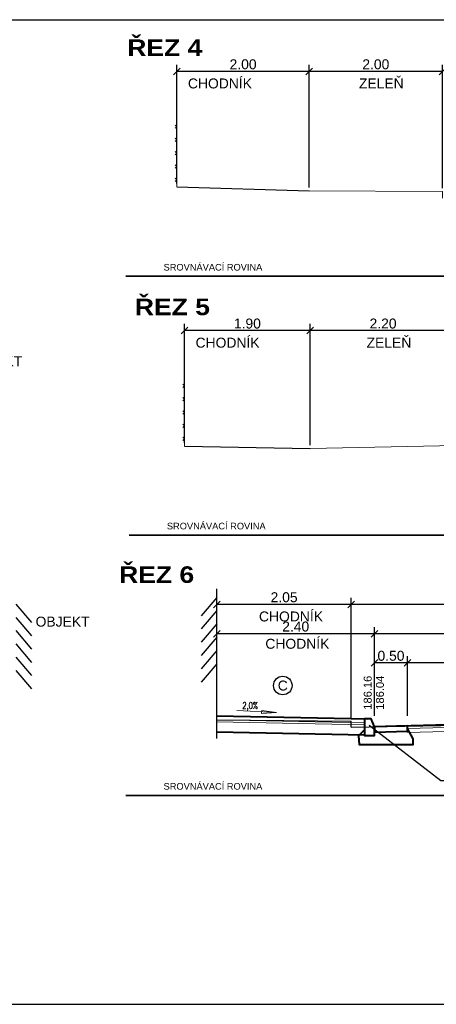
# Model space of a CAD drawing. Extents: x -698823 to -696424, y -1038555 to -1037403.
# Tile 15 of 42: x -697768.69 to -697762.4, y -1038270.18 to -1038255.33. Entities that reach past the tile are written whole.
import ezdxf
from ezdxf.enums import TextEntityAlignment as Align

# ---------------------------------------------------------------- set-up
doc = ezdxf.new("R2010")
doc.units = 0
for name, color, linetype, lineweight in [('3-řez-kóty návrh', 1, 'Continuous', 25), ('3-řez-kóty stav', 8, 'Continuous', 18), ('3-řez-návrh', 1, 'Continuous', 40), ('3-řez-popis', 7, 'Continuous', 20)]:
    doc.layers.add(name, color=color, linetype=linetype, lineweight=lineweight)
doc.styles.add('arial', font='arial.ttf')
doc.styles.add('arial black', font='txt')
doc.styles.add('TABULKA', font='romans.shx', dxfattribs={"width": 0.7})
doc.dimstyles.new('50', dxfattribs={"dimtxt": 0.15, "dimasz": 0.1, "dimexe": 0.1, "dimexo": 0.2, "dimgap": 0.06, "dimtad": 1, "dimrnd": 0.05, "dimzin": 0, "dimdsep": 46, "dimtxsty": 'arial', "dimblk": 'OBLIQUE', "dimcen": 0.09, "dimadec": 0, "dimazin": 0, "dimtfac": 1, "dimtix": 1, "dimtmove": 0, "dimatfit": 3, "dimldrblk": 'OBLIQUE', "dimfxl": 6, "dimfxlon": 1, "dimtolj": 1, "dimtzin": 0, "dimarcsym": 1})

# ---------------------------------------------------------------- blocks, each defined once
blk = doc.blocks.new('_OBLIQUE')
at = {"color": 0, "linetype": 'ByBlock'}
blk.add_line((-0.5, -0.5), (0.5, 0.5), dxfattribs=at)
blk = doc.blocks.new('*D507')
at = {"layer": '3-řez-kóty stav', "color": 0, "lineweight": -2}
for p, q in [((-697764.318, -1038257.866), (-697764.318, -1038256.013)), ((-697762.31, -1038257.874), (-697762.31, -1038256.013)), ((-697762.31, -1038256.113), (-697764.318, -1038256.113))]:
    blk.add_line(p, q, dxfattribs=at)
at = {"layer": '3-řez-kóty stav', "color": 0, "lineweight": -2, "xscale": 0.1, "yscale": 0.1, "zscale": 0.1}
for p, rotation in [((-697764.318, -1038256.113), 180.0000000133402), ((-697762.31, -1038256.113), 1.334020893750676e-08)]:
    blk.add_blockref('_OBLIQUE', p, dxfattribs=dict(at, rotation=rotation))
at = {"layer": '3-řez-kóty stav', "color": 0, "insert": (-697763.314, -1038256.007), "char_height": 0.15, "attachment_point": 5, "rotation": 0, "style": 'arial'}
blk.add_mtext('\\A1;2.00', dxfattribs=at)
blk = doc.blocks.new('*D511')
at = {"layer": '3-řez-kóty stav', "color": 0, "lineweight": -2}
for p, q in [((-697766.316, -1038257.804), (-697766.316, -1038256.013)), ((-697764.318, -1038257.864), (-697764.318, -1038256.013)), ((-697764.318, -1038256.113), (-697766.316, -1038256.113))]:
    blk.add_line(p, q, dxfattribs=at)
at = {"layer": '3-řez-kóty stav', "color": 0, "lineweight": -2, "xscale": 0.1, "yscale": 0.1, "zscale": 0.1}
for p, rotation in [((-697766.316, -1038256.113), 180.0000000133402), ((-697764.318, -1038256.113), 1.334020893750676e-08)]:
    blk.add_blockref('_OBLIQUE', p, dxfattribs=dict(at, rotation=rotation))
at = {"layer": '3-řez-kóty stav', "color": 0, "insert": (-697765.317, -1038256.007), "char_height": 0.15, "attachment_point": 5, "rotation": 0, "style": 'arial'}
blk.add_mtext('\\A1;2.00', dxfattribs=at)
blk = doc.blocks.new('*D522')
at = {"layer": '3-řez-kóty stav', "color": 0, "lineweight": -2}
for p, q in [((-697764.303, -1038261.753), (-697764.303, -1038259.923)), ((-697762.107, -1038260.023), (-697764.303, -1038260.023)), ((-697762.107, -1038261.708), (-697762.107, -1038259.923))]:
    blk.add_line(p, q, dxfattribs=at)
at = {"layer": '3-řez-kóty stav', "color": 0, "lineweight": -2, "xscale": 0.1, "yscale": 0.1, "zscale": 0.1}
for p, rotation in [((-697764.303, -1038260.023), 180.0000000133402), ((-697762.107, -1038260.023), 1.334020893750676e-08)]:
    blk.add_blockref('_OBLIQUE', p, dxfattribs=dict(at, rotation=rotation))
at = {"layer": '3-řez-kóty stav', "color": 0, "insert": (-697763.205, -1038259.917), "char_height": 0.15, "attachment_point": 5, "rotation": 0, "style": 'arial'}
blk.add_mtext('\\A1;2.20', dxfattribs=at)
blk = doc.blocks.new('*D523')
at = {"layer": '3-řez-kóty stav', "color": 0, "lineweight": -2}
for p, q in [((-697766.201, -1038261.714), (-697766.201, -1038259.923)), ((-697764.303, -1038260.023), (-697766.201, -1038260.023)), ((-697764.303, -1038261.753), (-697764.303, -1038259.923))]:
    blk.add_line(p, q, dxfattribs=at)
at = {"layer": '3-řez-kóty stav', "color": 0, "lineweight": -2, "xscale": 0.1, "yscale": 0.1, "zscale": 0.1}
for p, rotation in [((-697766.201, -1038260.023), 180.0000000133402), ((-697764.303, -1038260.023), 1.334020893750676e-08)]:
    blk.add_blockref('_OBLIQUE', p, dxfattribs=dict(at, rotation=rotation))
at = {"layer": '3-řez-kóty stav', "color": 0, "insert": (-697765.252, -1038259.917), "char_height": 0.15, "attachment_point": 5, "rotation": 0, "style": 'arial'}
blk.add_mtext('\\A1;1.90', dxfattribs=at)
blk = doc.blocks.new('*D538')
at = {"layer": '3-řez-kóty stav', "color": 0, "lineweight": -2}
for p, q in [((-697765.711, -1038265.843), (-697765.711, -1038264.052)), ((-697763.684, -1038264.152), (-697765.711, -1038264.152)), ((-697763.684, -1038265.863), (-697763.684, -1038264.052))]:
    blk.add_line(p, q, dxfattribs=at)
at = {"layer": '3-řez-kóty stav', "color": 0, "lineweight": -2, "xscale": 0.1, "yscale": 0.1, "zscale": 0.1}
for p, rotation in [((-697765.711, -1038264.152), 180.0000000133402), ((-697763.684, -1038264.152), 1.334020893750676e-08)]:
    blk.add_blockref('_OBLIQUE', p, dxfattribs=dict(at, rotation=rotation))
at = {"layer": '3-řez-kóty stav', "color": 0, "insert": (-697764.698, -1038264.045), "char_height": 0.15, "attachment_point": 5, "rotation": 0, "style": 'arial'}
blk.add_mtext('\\A1;2.05', dxfattribs=at)
blk = doc.blocks.new('*D539')
at = {"layer": '3-řez-kóty stav', "color": 0, "lineweight": -2}
for p, q in [((-697763.684, -1038265.863), (-697763.684, -1038264.052)), ((-697752.356, -1038264.152), (-697763.684, -1038264.152)), ((-697752.356, -1038265.983), (-697752.356, -1038264.052))]:
    blk.add_line(p, q, dxfattribs=at)
at = {"layer": '3-řez-kóty stav', "color": 0, "lineweight": -2, "xscale": 0.1, "yscale": 0.1, "zscale": 0.1}
for p, rotation in [((-697763.684, -1038264.152), 180.0000000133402), ((-697752.356, -1038264.152), 1.334020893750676e-08)]:
    blk.add_blockref('_OBLIQUE', p, dxfattribs=dict(at, rotation=rotation))
at = {"layer": '3-řez-kóty stav', "color": 0, "insert": (-697758.02, -1038264.045), "char_height": 0.15, "attachment_point": 5, "rotation": 0, "style": 'arial'}
blk.add_mtext('\\A1;11.35', dxfattribs=at)
blk = doc.blocks.new('*D542')
at = {"layer": '3-řez-kóty návrh', "color": 0, "lineweight": -2}
for p, q in [((-697763.336, -1038265.831), (-697763.336, -1038264.934)), ((-697762.835, -1038265.034), (-697763.336, -1038265.034)), ((-697762.835, -1038265.63), (-697762.835, -1038264.934))]:
    blk.add_line(p, q, dxfattribs=at)
at = {"layer": '3-řez-kóty návrh', "color": 0, "lineweight": -2, "xscale": 0.1, "yscale": 0.1, "zscale": 0.1, "rotation": 180}
blk.add_blockref('_OBLIQUE', (-697763.336, -1038265.034), dxfattribs=at)
at = {"layer": '3-řez-kóty návrh', "color": 0, "lineweight": -2, "xscale": 0.1, "yscale": 0.1, "zscale": 0.1}
blk.add_blockref('_OBLIQUE', (-697762.835, -1038265.034), dxfattribs=at)
at = {"layer": '3-řez-kóty návrh', "color": 0, "insert": (-697763.085, -1038264.928), "char_height": 0.15, "attachment_point": 5, "style": 'arial'}
blk.add_mtext('\\A1;0.50', dxfattribs=at)
blk = doc.blocks.new('*D543')
at = {"layer": '3-řez-kóty návrh', "color": 0, "lineweight": -2}
for p, q in [((-697763.336, -1038265.692), (-697763.336, -1038264.494)), ((-697759.182, -1038264.594), (-697763.336, -1038264.594)), ((-697759.182, -1038265.438), (-697759.182, -1038264.494))]:
    blk.add_line(p, q, dxfattribs=at)
at = {"layer": '3-řez-kóty návrh', "color": 0, "lineweight": -2, "xscale": 0.1, "yscale": 0.1, "zscale": 0.1, "rotation": 180}
blk.add_blockref('_OBLIQUE', (-697763.336, -1038264.594), dxfattribs=at)
at = {"layer": '3-řez-kóty návrh', "color": 0, "lineweight": -2, "xscale": 0.1, "yscale": 0.1, "zscale": 0.1}
blk.add_blockref('_OBLIQUE', (-697759.182, -1038264.594), dxfattribs=at)
at = {"layer": '3-řez-kóty návrh', "color": 0, "insert": (-697761.259, -1038264.487), "char_height": 0.15, "attachment_point": 5, "style": 'arial'}
blk.add_mtext('\\A1;4.15', dxfattribs=at)
blk = doc.blocks.new('*D544')
at = {"layer": '3-řez-kóty návrh', "color": 0, "lineweight": -2}
for p, q in [((-697762.835, -1038265.831), (-697762.835, -1038264.934)), ((-697759.421, -1038265.034), (-697762.835, -1038265.034)), ((-697759.421, -1038265.63), (-697759.421, -1038264.934))]:
    blk.add_line(p, q, dxfattribs=at)
at = {"layer": '3-řez-kóty návrh', "color": 0, "lineweight": -2, "xscale": 0.1, "yscale": 0.1, "zscale": 0.1, "rotation": 180}
blk.add_blockref('_OBLIQUE', (-697762.835, -1038265.034), dxfattribs=at)
at = {"layer": '3-řez-kóty návrh', "color": 0, "lineweight": -2, "xscale": 0.1, "yscale": 0.1, "zscale": 0.1}
blk.add_blockref('_OBLIQUE', (-697759.421, -1038265.034), dxfattribs=at)
at = {"layer": '3-řez-kóty návrh', "color": 0, "insert": (-697761.128, -1038264.928), "char_height": 0.15, "attachment_point": 5, "style": 'arial'}
blk.add_mtext('\\A1;3.40', dxfattribs=at)
blk = doc.blocks.new('*D553')
at = {"layer": '3-řez-kóty návrh', "color": 0, "lineweight": -2}
for p, q in [((-697765.711, -1038265.526), (-697765.711, -1038264.494)), ((-697763.336, -1038264.594), (-697765.711, -1038264.594)), ((-697763.336, -1038265.606), (-697763.336, -1038264.494))]:
    blk.add_line(p, q, dxfattribs=at)
at = {"layer": '3-řez-kóty návrh', "color": 0, "lineweight": -2, "xscale": 0.1, "yscale": 0.1, "zscale": 0.1}
for p, rotation in [((-697765.711, -1038264.594), 180.0000000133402), ((-697763.336, -1038264.594), 1.334020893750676e-08)]:
    blk.add_blockref('_OBLIQUE', p, dxfattribs=dict(at, rotation=rotation))
at = {"layer": '3-řez-kóty návrh', "color": 0, "insert": (-697764.523, -1038264.487), "char_height": 0.15, "attachment_point": 5, "rotation": 0, "style": 'arial'}
blk.add_mtext('\\A1;2.40', dxfattribs=at)
blk = doc.blocks.new('5a4')
blk.add_lwpolyline([(-31.5, 0), (-52.5, 0), (-52.5, 14.85), (0, 14.85), (0, 0), (-31.5, 0)])

msp = doc.modelspace()

# ---------------------------------------------------------------- linework, layer by layer
at = {"layer": '3-řez-kóty návrh'}
msp.add_lwpolyline([(-697760.465, -1038266.811), (-697762.333, -1038266.811), (-697763.412, -1038265.98)], dxfattribs=at)
msp.add_circle((-697764.718, -1038265.376), 0.14, dxfattribs=at)
at = {"layer": '3-řez-kóty stav'}
for p, q in [((-697766.316, -1038257.854), (-697766.316, -1038256.859)), ((-697766.341, -1038256.922), (-697766.316, -1038256.947)), ((-697766.341, -1038256.972), (-697766.316, -1038256.947)), ((-697766.341, -1038257.122), (-697766.316, -1038257.147)), ((-697766.341, -1038257.172), (-697766.316, -1038257.147)), ((-697766.341, -1038257.322), (-697766.316, -1038257.347)), ((-697766.341, -1038257.372), (-697766.316, -1038257.347)), ((-697766.341, -1038257.522), (-697766.316, -1038257.547)), ((-697766.341, -1038257.572), (-697766.316, -1038257.547)), ((-697766.341, -1038257.722), (-697766.316, -1038257.747)), ((-697766.341, -1038257.772), (-697766.316, -1038257.747)), ((-697766.226, -1038260.832), (-697766.201, -1038260.857)), ((-697766.226, -1038260.882), (-697766.201, -1038260.857)), ((-697766.201, -1038261.764), (-697766.201, -1038260.769)), ((-697766.226, -1038261.032), (-697766.201, -1038261.057)), ((-697766.226, -1038261.082), (-697766.201, -1038261.057)), ((-697766.226, -1038261.232), (-697766.201, -1038261.257)), ((-697766.226, -1038261.282), (-697766.201, -1038261.257)), ((-697766.226, -1038261.432), (-697766.201, -1038261.457)), ((-697766.226, -1038261.482), (-697766.201, -1038261.457)), ((-697766.226, -1038261.632), (-697766.201, -1038261.657)), ((-697766.226, -1038261.682), (-697766.201, -1038261.657)), ((-697762.107, -1038261.758), (-697764.303, -1038261.803))]:
    msp.add_line(p, q, dxfattribs=at)
at = {"layer": '3-řez-kóty stav', "lineweight": 30}
for p, q in [((-697766.201, -1038261.764), (-697764.303, -1038261.803)), ((-697765.711, -1038266.173), (-697765.711, -1038263.915)), ((-697768.746, -1038264.148), (-697768.509, -1038264.426)), ((-697765.711, -1038264.046), (-697765.948, -1038264.323)), ((-697765.711, -1038264.246), (-697765.948, -1038264.523)), ((-697768.746, -1038264.348), (-697768.509, -1038264.626)), ((-697765.711, -1038264.446), (-697765.948, -1038264.723)), ((-697768.746, -1038264.548), (-697768.509, -1038264.826)), ((-697768.746, -1038264.748), (-697768.509, -1038265.026)), ((-697765.711, -1038264.646), (-697765.948, -1038264.923)), ((-697765.711, -1038264.846), (-697765.948, -1038265.123)), ((-697768.746, -1038264.948), (-697768.509, -1038265.226)), ((-697765.711, -1038265.046), (-697765.948, -1038265.323)), ((-697768.746, -1038265.148), (-697768.509, -1038265.426)), ((-697765.711, -1038265.893), (-697763.684, -1038265.913)), ((-697763.684, -1038266.003), (-697757.715, -1038265.893)), ((-697763.684, -1038266.003), (-697763.684, -1038265.913))]:
    msp.add_line(p, q, dxfattribs=at)
msp.add_lwpolyline([(-697766.316, -1038257.854), (-697764.318, -1038257.914)], dxfattribs=at)
at = {"layer": '3-řez-kóty stav'}
msp.add_lwpolyline([(-697762.31, -1038258.024), (-697762.31, -1038257.924), (-697764.334, -1038257.914)], dxfattribs=at)
at = {"layer": '3-řez-návrh'}
for p, q in [((-697765.711, -1038265.832), (-697763.436, -1038265.878)), ((-697759.182, -1038265.886), (-697763.336, -1038265.997)), ((-697765.711, -1038266.072), (-697763.485, -1038266.117))]:
    msp.add_line(p, q, dxfattribs=at)
at = {"layer": '3-řez-návrh', "color": 30, "lineweight": 20}
for p, q in [((-697765.711, -1038265.892), (-697763.486, -1038265.937)), ((-697765.711, -1038265.922), (-697763.486, -1038265.967)), ((-697759.42, -1038265.932), (-697762.835, -1038266.023)), ((-697759.419, -1038265.992), (-697762.834, -1038266.083))]:
    msp.add_line(p, q, dxfattribs=at)
at = {"layer": '3-řez-návrh'}
for points in [[(-697763.336, -1038265.997), (-697763.386, -1038265.877), (-697763.486, -1038265.877), (-697763.486, -1038266.127), (-697763.336, -1038266.127)], [(-697763.333, -1038266.077), (-697762.834, -1038266.063), (-697762.836, -1038265.983), (-697763.336, -1038265.997)]]:
    msp.add_lwpolyline(points, close=True, dxfattribs=at)
msp.add_lwpolyline([(-697763.486, -1038266.045), (-697763.575, -1038266.134), (-697763.564, -1038266.265), (-697762.753, -1038266.263), (-697762.753, -1038266.179), (-697762.835, -1038266.024)], dxfattribs=at)
at = {"layer": '3-řez-popis', "lineweight": 35}
for p, q in [((-697767.088, -1038259.204), (-697745.672, -1038259.204)), ((-697767.038, -1038263.108), (-697745.622, -1038263.108)), ((-697767.088, -1038267.033), (-697748.714, -1038267.033))]:
    msp.add_line(p, q, dxfattribs=at)
at = {"layer": '3-řez-popis', "color": 1}
msp.add_lwpolyline([(-697764.812, -1038265.785), (-697765.038, -1038265.796), (-697765.036, -1038265.751), (-697764.812, -1038265.785), (-697765.412, -1038265.754)], dxfattribs=at)

# ---------------------------------------------------------------- block references
at = {"ltscale": 0.1}
msp.add_blockref('5a4', (-697738.952, -1038270.184), dxfattribs=at)

# ---------------------------------------------------------------- texts
at = {"layer": '3-řez-kóty návrh', "style": 'arial'}
msp.add_text('CHODNÍK', height=0.15, rotation=0.0051, dxfattribs=at).set_placement((-697764.498, -1038264.821), align=Align.CENTER)
msp.add_text('C', height=0.15, dxfattribs=at).set_placement((-697764.718, -1038265.376), align=Align.MIDDLE_CENTER)
at = {"layer": '3-řez-kóty stav', "style": 'arial'}
for s, p in [('CHODNÍK', (-697765.666, -1038256.37)), ('ZELEŇ ', (-697763.202, -1038256.37)), ('CHODNÍK', (-697765.551, -1038260.28)), ('ZELEŇ ', (-697763.087, -1038260.28)), ('OBJEKT', (-697769.058, -1038260.56)), ('CHODNÍK', (-697764.594, -1038264.409)), ('OBJEKT', (-697768.041, -1038264.487))]:
    msp.add_text(s, height=0.15, rotation=0.0051, dxfattribs=at).set_placement(p, align=Align.CENTER)
at = {"layer": '3-řez-popis', "style": 'arial black'}
for s, p in [('ŘEZ 4', (-697767.065, -1038255.88)), ('ŘEZ 5', (-697766.95, -1038259.79)), ('ŘEZ 6', (-697767.188, -1038263.828))]:
    msp.add_text(s, height=0.25, dxfattribs=at).set_placement(p)
at = {"layer": '3-řez-popis', "ltscale": 0.1, "style": 'arial'}
for p in [(-697765.733, -1038259.067), (-697765.683, -1038262.971), (-697765.733, -1038266.896)]:
    msp.add_text('SROVNÁVACÍ ROVINA  ', height=0.1, rotation=360, dxfattribs=at).set_placement(p, align=Align.MIDDLE_CENTER)
at = {"layer": '3-řez-popis', "color": 1, "style": 'arial'}
for s, p in [('186.16', (-697763.377, -1038265.484)), ('186.04', (-697763.192, -1038265.484))]:
    msp.add_text(s, height=0.12, rotation=90, dxfattribs=at).set_placement(p, align=Align.CENTER)
at = {"layer": '3-řez-popis', "color": 1, "style": 'TABULKA', "width": 0.7}
msp.add_text('2,0%%%', height=0.1, rotation=0, dxfattribs=at).set_placement((-697765.211, -1038265.676), align=Align.MIDDLE_CENTER)

# ---------------------------------------------------------------- dimensions: what is measured, and where the dimension line sits
at = {"layer": '3-řez-kóty návrh'}
dim = msp.add_linear_dim(base=(-697765.7111, -1038264.5939), p1=(-697763.3357, -1038265.6558), p2=(-697765.7111, -1038265.5756), angle=0, dimstyle='50', override={"dimexo": 0.05, "dimgap": 0.03}, dxfattribs=at)
dim.commit()
dim.dimension.update_dxf_attribs({"geometry": '*D553', "text_midpoint": (-697764.5234, -1038264.4873)})
for base, p1, p2, picture, middle in [((-697763.336, -1038264.594), (-697759.182, -1038265.488), (-697763.336, -1038265.742), '*D543', (-697761.259, -1038264.487)), ((-697763.336, -1038265.034), (-697762.835, -1038265.68), (-697763.336, -1038265.881), '*D542', (-697763.085, -1038264.928)), ((-697762.835, -1038265.034), (-697759.421, -1038265.68), (-697762.835, -1038265.881), '*D544', (-697761.128, -1038264.928))]:
    dim = msp.add_linear_dim(base=base, p1=p1, p2=p2, dimstyle='50', override={"dimexo": 0.05, "dimgap": 0.03}, dxfattribs=at)
    dim.commit()
    dim.dimension.update_dxf_attribs({"geometry": picture, "text_midpoint": middle})
at = {"layer": '3-řez-kóty stav'}
for base, p1, p2, picture, middle in [((-697766.316, -1038256.113), (-697764.318, -1038257.914), (-697766.316, -1038257.854), '*D511', (-697765.317, -1038256.007)), ((-697764.318, -1038256.113), (-697762.31, -1038257.924), (-697764.318, -1038257.916), '*D507', (-697763.314, -1038256.007)), ((-697766.201, -1038260.023), (-697764.303, -1038261.803), (-697766.201, -1038261.764), '*D523', (-697765.252, -1038259.917)), ((-697764.303, -1038260.023), (-697762.107, -1038261.758), (-697764.303, -1038261.803), '*D522', (-697763.205, -1038259.917)), ((-697765.711, -1038264.152), (-697763.684, -1038265.913), (-697765.711, -1038265.893), '*D538', (-697764.698, -1038264.045)), ((-697763.684, -1038264.152), (-697752.356, -1038266.033), (-697763.684, -1038265.913), '*D539', (-697758.02, -1038264.045))]:
    dim = msp.add_linear_dim(base=base, p1=p1, p2=p2, angle=0, dimstyle='50', override={"dimexo": 0.05, "dimgap": 0.03}, dxfattribs=at)
    dim.commit()
    dim.dimension.update_dxf_attribs({"geometry": picture, "text_midpoint": middle})

doc.saveas('drawing.dxf')
